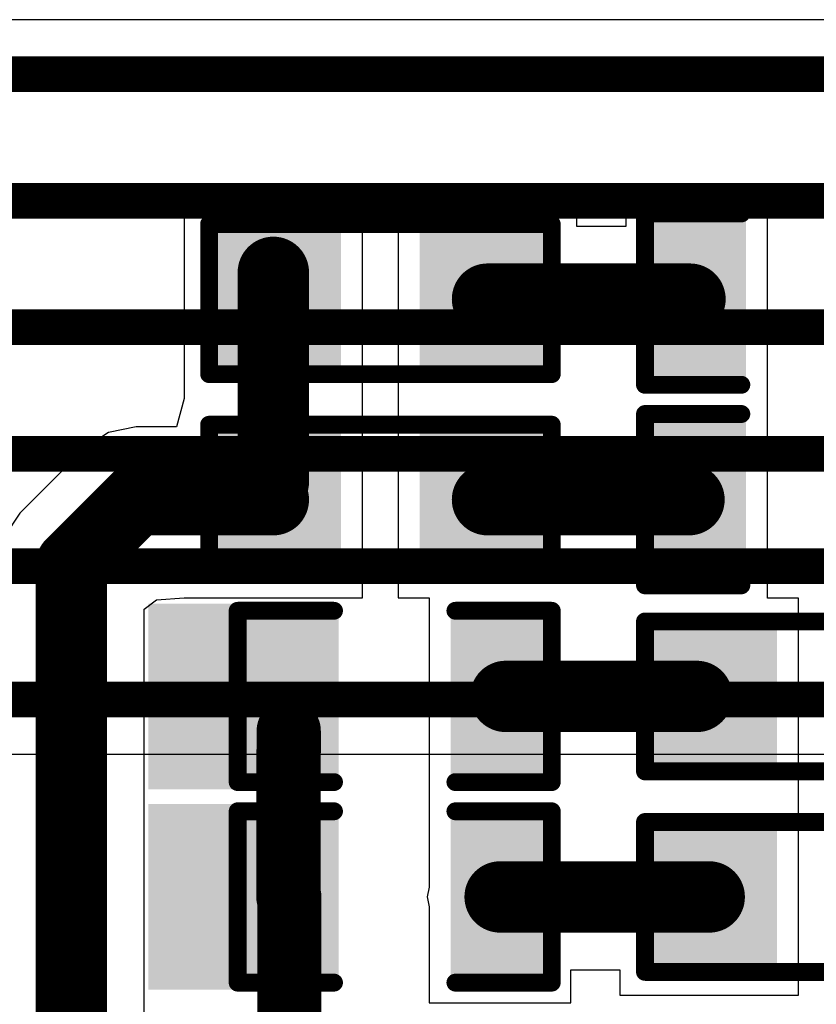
# Model space of a CAD drawing. Header units: inches. Extents: x -0.03 to 9.71, y 0 to 4.44.
# Tile 102 of 118: x 2.79 to 3.02, y 1.85 to 2.13. Entities that reach past the tile are written whole.
import ezdxf

# ---------------------------------------------------------------- set-up
doc = ezdxf.new("R2010")
doc.units = ezdxf.units.IN
doc.header["$MEASUREMENT"] = 0
for name, color, linetype in [('Bottom Layer', 5, 'Continuous'), ('Top Layer', 1, 'Continuous'), ('Top Overlay', 2, 'Continuous'), ('Top Paste', 8, 'Continuous'), ('Top Solder', 216, 'Continuous')]:
    doc.layers.add(name, color=color, linetype=linetype)

# ---------------------------------------------------------------- blocks, each defined once
blk = doc.blocks.new('R___0603_10')
at = {"layer": 'Top Layer'}
for points in [[(-0.015, 0.0175), (-0.015, -0.0175), (-0.045, -0.0175), (-0.045, 0.0175)], [(0.045, 0.0175), (0.045, -0.0175), (0.015, -0.0175), (0.015, 0.0175)]]:
    blk.add_hatch(color=1, dxfattribs=at).paths.add_polyline_path(points)
at = {"layer": 'Top Paste'}
for points in [[(-0.015, 0.0175), (-0.015, -0.0175), (-0.045, -0.0175), (-0.045, 0.0175)], [(0.045, 0.0175), (0.045, -0.0175), (0.015, -0.0175), (0.015, 0.0175)]]:
    blk.add_hatch(color=8, dxfattribs=at).paths.add_polyline_path(points)
at = {"layer": 'Top Solder'}
for points in [[(-0.011, 0.0215), (-0.011, -0.0215), (-0.049, -0.0215), (-0.049, 0.0215)], [(0.049, 0.0215), (0.049, -0.0215), (0.011, -0.0215), (0.011, 0.0215)]]:
    blk.add_hatch(color=216, dxfattribs=at).paths.add_polyline_path(points)
at = {"layer": 'Top Overlay', "const_width": 0.005}
for points in [[(0.048, 0.021), (-0.048, 0.021)], [(-0.048, 0.021), (-0.048, -0.021)], [(0.048, 0.021), (0.048, -0.021)], [(0.048, -0.021), (-0.048, -0.021)]]:
    blk.add_lwpolyline(points, dxfattribs=at)
at = {"layer": 'Top Overlay', "const_width": 0.0025}
for points in [[(-0.04925, 0.021, 1), (-0.04675, 0.021, 1)], [(-0.04925, 0.021, 1), (-0.04675, 0.021, 1)], [(0.04675, 0.021, 1), (0.04925, 0.021, 1)], [(0.04675, 0.021, 1), (0.04925, 0.021, 1)], [(-0.04925, -0.021, 1), (-0.04675, -0.021, 1)], [(-0.04925, -0.021, 1), (-0.04675, -0.021, 1)], [(0.04675, -0.021, 1), (0.04925, -0.021, 1)], [(0.04675, -0.021, 1), (0.04925, -0.021, 1)]]:
    blk.add_lwpolyline(points, format="xyb", close=True, dxfattribs=at)
blk = doc.blocks.new('R___0603_11')
at = {"layer": 'Top Layer'}
for points in [[(-0.015, 0.0175), (-0.015, -0.0175), (-0.045, -0.0175), (-0.045, 0.0175)], [(0.045, 0.0175), (0.045, -0.0175), (0.015, -0.0175), (0.015, 0.0175)]]:
    blk.add_hatch(color=1, dxfattribs=at).paths.add_polyline_path(points)
at = {"layer": 'Top Paste'}
for points in [[(-0.015, 0.0175), (-0.015, -0.0175), (-0.045, -0.0175), (-0.045, 0.0175)], [(0.045, 0.0175), (0.045, -0.0175), (0.015, -0.0175), (0.015, 0.0175)]]:
    blk.add_hatch(color=8, dxfattribs=at).paths.add_polyline_path(points)
at = {"layer": 'Top Solder'}
for points in [[(-0.011, 0.0215), (-0.011, -0.0215), (-0.049, -0.0215), (-0.049, 0.0215)], [(0.049, 0.0215), (0.049, -0.0215), (0.011, -0.0215), (0.011, 0.0215)]]:
    blk.add_hatch(color=216, dxfattribs=at).paths.add_polyline_path(points)
at = {"layer": 'Top Overlay', "const_width": 0.005}
for points in [[(0.048, 0.021), (-0.048, 0.021)], [(-0.048, 0.021), (-0.048, -0.021)], [(0.048, 0.021), (0.048, -0.021)], [(0.048, -0.021), (-0.048, -0.021)]]:
    blk.add_lwpolyline(points, dxfattribs=at)
at = {"layer": 'Top Overlay', "const_width": 0.0025}
for points in [[(-0.04925, 0.021, 1), (-0.04675, 0.021, 1)], [(-0.04925, 0.021, 1), (-0.04675, 0.021, 1)], [(0.04675, 0.021, 1), (0.04925, 0.021, 1)], [(0.04675, 0.021, 1), (0.04925, 0.021, 1)], [(-0.04925, -0.021, 1), (-0.04675, -0.021, 1)], [(-0.04925, -0.021, 1), (-0.04675, -0.021, 1)], [(0.04675, -0.021, 1), (0.04925, -0.021, 1)], [(0.04675, -0.021, 1), (0.04925, -0.021, 1)]]:
    blk.add_lwpolyline(points, format="xyb", close=True, dxfattribs=at)
blk = doc.blocks.new('R___0603_12')
at = {"layer": 'Top Layer'}
for points in [[(-0.015, 0.0175), (-0.015, -0.0175), (-0.045, -0.0175), (-0.045, 0.0175)], [(0.045, 0.0175), (0.045, -0.0175), (0.015, -0.0175), (0.015, 0.0175)]]:
    blk.add_hatch(color=1, dxfattribs=at).paths.add_polyline_path(points)
at = {"layer": 'Top Paste'}
for points in [[(-0.015, 0.0175), (-0.015, -0.0175), (-0.045, -0.0175), (-0.045, 0.0175)], [(0.045, 0.0175), (0.045, -0.0175), (0.015, -0.0175), (0.015, 0.0175)]]:
    blk.add_hatch(color=8, dxfattribs=at).paths.add_polyline_path(points)
at = {"layer": 'Top Solder'}
for points in [[(-0.011, 0.0215), (-0.011, -0.0215), (-0.049, -0.0215), (-0.049, 0.0215)], [(0.049, 0.0215), (0.049, -0.0215), (0.011, -0.0215), (0.011, 0.0215)]]:
    blk.add_hatch(color=216, dxfattribs=at).paths.add_polyline_path(points)
at = {"layer": 'Top Overlay', "const_width": 0.005}
for points in [[(-0.048, 0.021), (0.048, 0.021)], [(-0.048, -0.021), (-0.048, 0.021)], [(0.048, -0.021), (0.048, 0.021)], [(-0.048, -0.021), (0.048, -0.021)]]:
    blk.add_lwpolyline(points, dxfattribs=at)
at = {"layer": 'Top Overlay', "const_width": 0.0025}
for points in [[(-0.04925, 0.021, 1), (-0.04675, 0.021, 1)], [(-0.04925, 0.021, 1), (-0.04675, 0.021, 1)], [(0.04675, 0.021, 1), (0.04925, 0.021, 1)], [(0.04675, 0.021, 1), (0.04925, 0.021, 1)], [(-0.04925, -0.021, 1), (-0.04675, -0.021, 1)], [(-0.04925, -0.021, 1), (-0.04675, -0.021, 1)], [(0.04675, -0.021, 1), (0.04925, -0.021, 1)], [(0.04675, -0.021, 1), (0.04925, -0.021, 1)]]:
    blk.add_lwpolyline(points, format="xyb", close=True, dxfattribs=at)
blk = doc.blocks.new('R___0603_13')
at = {"layer": 'Top Layer'}
for points in [[(-0.015, 0.0175), (-0.015, -0.0175), (-0.045, -0.0175), (-0.045, 0.0175)], [(0.045, 0.0175), (0.045, -0.0175), (0.015, -0.0175), (0.015, 0.0175)]]:
    blk.add_hatch(color=1, dxfattribs=at).paths.add_polyline_path(points)
at = {"layer": 'Top Paste'}
for points in [[(-0.015, 0.0175), (-0.015, -0.0175), (-0.045, -0.0175), (-0.045, 0.0175)], [(0.045, 0.0175), (0.045, -0.0175), (0.015, -0.0175), (0.015, 0.0175)]]:
    blk.add_hatch(color=8, dxfattribs=at).paths.add_polyline_path(points)
at = {"layer": 'Top Solder'}
for points in [[(-0.011, 0.0215), (-0.011, -0.0215), (-0.049, -0.0215), (-0.049, 0.0215)], [(0.049, 0.0215), (0.049, -0.0215), (0.011, -0.0215), (0.011, 0.0215)]]:
    blk.add_hatch(color=216, dxfattribs=at).paths.add_polyline_path(points)
at = {"layer": 'Top Overlay', "const_width": 0.005}
for points in [[(-0.048, 0.021), (0.048, 0.021)], [(-0.048, -0.021), (-0.048, 0.021)], [(0.048, -0.021), (0.048, 0.021)], [(-0.048, -0.021), (0.048, -0.021)]]:
    blk.add_lwpolyline(points, dxfattribs=at)
at = {"layer": 'Top Overlay', "const_width": 0.0025}
for points in [[(-0.04925, 0.021, 1), (-0.04675, 0.021, 1)], [(-0.04925, 0.021, 1), (-0.04675, 0.021, 1)], [(0.04675, 0.021, 1), (0.04925, 0.021, 1)], [(0.04675, 0.021, 1), (0.04925, 0.021, 1)], [(-0.04925, -0.021, 1), (-0.04675, -0.021, 1)], [(-0.04925, -0.021, 1), (-0.04675, -0.021, 1)], [(0.04675, -0.021, 1), (0.04925, -0.021, 1)], [(0.04675, -0.021, 1), (0.04925, -0.021, 1)]]:
    blk.add_lwpolyline(points, format="xyb", close=True, dxfattribs=at)
blk = doc.blocks.new('LED_0603_91')
at = {"layer": 'Top Layer'}
for points in [[(-0.03937, 0.01969), (-0.01969, 0.01969), (-0.01969, -0.01969), (-0.03937, -0.01969)], [(0.01969, 0.01969), (0.03937, 0.01969), (0.03937, -0.01969), (0.01969, -0.01969)]]:
    blk.add_hatch(color=1, dxfattribs=at).paths.add_polyline_path(points)
at = {"layer": 'Top Overlay'}
blk.add_hatch(color=2, dxfattribs=at).paths.add_polyline_path([(0.044, -0.026), (0.069, -0.026), (0.069, 0.026), (0.044, 0.026)])
at = {"layer": 'Top Paste'}
for points in [[(-0.03937, 0.01969), (-0.01969, 0.01969), (-0.01969, -0.01969), (-0.03937, -0.01969)], [(0.01969, 0.01969), (0.03937, 0.01969), (0.03937, -0.01969), (0.01969, -0.01969)]]:
    blk.add_hatch(color=8, dxfattribs=at).paths.add_polyline_path(points)
at = {"layer": 'Top Solder'}
for points in [[(-0.04337, 0.02369), (-0.01569, 0.02369), (-0.01569, -0.02369), (-0.04337, -0.02369)], [(0.01569, 0.02369), (0.04337, 0.02369), (0.04337, -0.02369), (0.01569, -0.02369)]]:
    blk.add_hatch(color=216, dxfattribs=at).paths.add_polyline_path(points)
at = {"layer": 'Top Overlay', "const_width": 0.005}
for points in [[(-0.044, 0.024), (-0.017, 0.024)], [(-0.044, -0.024), (-0.044, 0.024)], [(0.017, 0.024), (0.044, 0.024)], [(0.044, -0.024), (0.044, 0.024)], [(-0.044, -0.024), (-0.017, -0.024)], [(0.017, -0.024), (0.044, -0.024)]]:
    blk.add_lwpolyline(points, dxfattribs=at)
at = {"layer": 'Top Overlay', "const_width": 0.0025}
for points in [[(-0.04525, 0.024, 1), (-0.04275, 0.024, 1)], [(-0.04525, 0.024, 1), (-0.04275, 0.024, 1)], [(-0.01825, 0.024, 1), (-0.01575, 0.024, 1)], [(0.01575, 0.024, 1), (0.01825, 0.024, 1)], [(0.04275, 0.024, 1), (0.04525, 0.024, 1)], [(0.04275, 0.024, 1), (0.04525, 0.024, 1)], [(-0.04525, -0.024, 1), (-0.04275, -0.024, 1)], [(-0.04525, -0.024, 1), (-0.04275, -0.024, 1)], [(-0.01825, -0.024, 1), (-0.01575, -0.024, 1)], [(0.01575, -0.024, 1), (0.01825, -0.024, 1)], [(0.04275, -0.024, 1), (0.04525, -0.024, 1)], [(0.04275, -0.024, 1), (0.04525, -0.024, 1)]]:
    blk.add_lwpolyline(points, format="xyb", close=True, dxfattribs=at)
blk = doc.blocks.new('LED_0603_92')
at = {"layer": 'Top Layer'}
for points in [[(-0.03937, 0.01969), (-0.01969, 0.01969), (-0.01969, -0.01969), (-0.03937, -0.01969)], [(0.01969, 0.01969), (0.03937, 0.01969), (0.03937, -0.01969), (0.01969, -0.01969)]]:
    blk.add_hatch(color=1, dxfattribs=at).paths.add_polyline_path(points)
at = {"layer": 'Top Overlay'}
blk.add_hatch(color=2, dxfattribs=at).paths.add_polyline_path([(0.044, -0.026), (0.069, -0.026), (0.069, 0.026), (0.044, 0.026)])
at = {"layer": 'Top Paste'}
for points in [[(-0.03937, 0.01969), (-0.01969, 0.01969), (-0.01969, -0.01969), (-0.03937, -0.01969)], [(0.01969, 0.01969), (0.03937, 0.01969), (0.03937, -0.01969), (0.01969, -0.01969)]]:
    blk.add_hatch(color=8, dxfattribs=at).paths.add_polyline_path(points)
at = {"layer": 'Top Solder'}
for points in [[(-0.04337, 0.02369), (-0.01569, 0.02369), (-0.01569, -0.02369), (-0.04337, -0.02369)], [(0.01569, 0.02369), (0.04337, 0.02369), (0.04337, -0.02369), (0.01569, -0.02369)]]:
    blk.add_hatch(color=216, dxfattribs=at).paths.add_polyline_path(points)
at = {"layer": 'Top Overlay', "const_width": 0.005}
for points in [[(-0.044, 0.024), (-0.017, 0.024)], [(-0.044, -0.024), (-0.044, 0.024)], [(0.017, 0.024), (0.044, 0.024)], [(0.044, -0.024), (0.044, 0.024)], [(-0.044, -0.024), (-0.017, -0.024)], [(0.017, -0.024), (0.044, -0.024)]]:
    blk.add_lwpolyline(points, dxfattribs=at)
at = {"layer": 'Top Overlay', "const_width": 0.0025}
for points in [[(-0.04525, 0.024, 1), (-0.04275, 0.024, 1)], [(-0.04525, 0.024, 1), (-0.04275, 0.024, 1)], [(-0.01825, 0.024, 1), (-0.01575, 0.024, 1)], [(0.01575, 0.024, 1), (0.01825, 0.024, 1)], [(0.04275, 0.024, 1), (0.04525, 0.024, 1)], [(0.04275, 0.024, 1), (0.04525, 0.024, 1)], [(-0.04525, -0.024, 1), (-0.04275, -0.024, 1)], [(-0.04525, -0.024, 1), (-0.04275, -0.024, 1)], [(-0.01825, -0.024, 1), (-0.01575, -0.024, 1)], [(0.01575, -0.024, 1), (0.01825, -0.024, 1)], [(0.04275, -0.024, 1), (0.04525, -0.024, 1)], [(0.04275, -0.024, 1), (0.04525, -0.024, 1)]]:
    blk.add_lwpolyline(points, format="xyb", close=True, dxfattribs=at)
blk = doc.blocks.new('LED_0603_93')
at = {"layer": 'Top Layer'}
for points in [[(-0.03937, 0.01969), (-0.01969, 0.01969), (-0.01969, -0.01969), (-0.03937, -0.01969)], [(0.01969, 0.01969), (0.03937, 0.01969), (0.03937, -0.01969), (0.01969, -0.01969)]]:
    blk.add_hatch(color=1, dxfattribs=at).paths.add_polyline_path(points)
at = {"layer": 'Top Overlay'}
blk.add_hatch(color=2, dxfattribs=at).paths.add_polyline_path([(0.044, -0.026), (0.069, -0.026), (0.069, 0.026), (0.044, 0.026)])
at = {"layer": 'Top Paste'}
for points in [[(-0.03937, 0.01969), (-0.01969, 0.01969), (-0.01969, -0.01969), (-0.03937, -0.01969)], [(0.01969, 0.01969), (0.03937, 0.01969), (0.03937, -0.01969), (0.01969, -0.01969)]]:
    blk.add_hatch(color=8, dxfattribs=at).paths.add_polyline_path(points)
at = {"layer": 'Top Solder'}
for points in [[(-0.04337, 0.02369), (-0.01569, 0.02369), (-0.01569, -0.02369), (-0.04337, -0.02369)], [(0.01569, 0.02369), (0.04337, 0.02369), (0.04337, -0.02369), (0.01569, -0.02369)]]:
    blk.add_hatch(color=216, dxfattribs=at).paths.add_polyline_path(points)
at = {"layer": 'Top Overlay', "const_width": 0.005}
for points in [[(-0.017, 0.024), (-0.044, 0.024)], [(-0.044, 0.024), (-0.044, -0.024)], [(0.044, 0.024), (0.017, 0.024)], [(0.044, 0.024), (0.044, -0.024)], [(-0.017, -0.024), (-0.044, -0.024)], [(0.044, -0.024), (0.017, -0.024)]]:
    blk.add_lwpolyline(points, dxfattribs=at)
at = {"layer": 'Top Overlay', "const_width": 0.0025}
for points in [[(-0.04525, 0.024, 1), (-0.04275, 0.024, 1)], [(-0.04525, 0.024, 1), (-0.04275, 0.024, 1)], [(-0.01825, 0.024, 1), (-0.01575, 0.024, 1)], [(0.01575, 0.024, 1), (0.01825, 0.024, 1)], [(0.04275, 0.024, 1), (0.04525, 0.024, 1)], [(0.04275, 0.024, 1), (0.04525, 0.024, 1)], [(-0.04525, -0.024, 1), (-0.04275, -0.024, 1)], [(-0.04525, -0.024, 1), (-0.04275, -0.024, 1)], [(-0.01825, -0.024, 1), (-0.01575, -0.024, 1)], [(0.01575, -0.024, 1), (0.01825, -0.024, 1)], [(0.04275, -0.024, 1), (0.04525, -0.024, 1)], [(0.04275, -0.024, 1), (0.04525, -0.024, 1)]]:
    blk.add_lwpolyline(points, format="xyb", close=True, dxfattribs=at)
blk = doc.blocks.new('LED_0603_94')
at = {"layer": 'Top Layer'}
for points in [[(-0.03937, 0.01969), (-0.01969, 0.01969), (-0.01969, -0.01969), (-0.03937, -0.01969)], [(0.01969, 0.01969), (0.03937, 0.01969), (0.03937, -0.01969), (0.01969, -0.01969)]]:
    blk.add_hatch(color=1, dxfattribs=at).paths.add_polyline_path(points)
at = {"layer": 'Top Overlay'}
blk.add_hatch(color=2, dxfattribs=at).paths.add_polyline_path([(0.044, -0.026), (0.069, -0.026), (0.069, 0.026), (0.044, 0.026)])
at = {"layer": 'Top Paste'}
for points in [[(-0.03937, 0.01969), (-0.01969, 0.01969), (-0.01969, -0.01969), (-0.03937, -0.01969)], [(0.01969, 0.01969), (0.03937, 0.01969), (0.03937, -0.01969), (0.01969, -0.01969)]]:
    blk.add_hatch(color=8, dxfattribs=at).paths.add_polyline_path(points)
at = {"layer": 'Top Solder'}
for points in [[(-0.04337, 0.02369), (-0.01569, 0.02369), (-0.01569, -0.02369), (-0.04337, -0.02369)], [(0.01569, 0.02369), (0.04337, 0.02369), (0.04337, -0.02369), (0.01569, -0.02369)]]:
    blk.add_hatch(color=216, dxfattribs=at).paths.add_polyline_path(points)
at = {"layer": 'Top Overlay', "const_width": 0.005}
for points in [[(-0.017, 0.024), (-0.044, 0.024)], [(-0.044, 0.024), (-0.044, -0.024)], [(0.044, 0.024), (0.017, 0.024)], [(0.044, 0.024), (0.044, -0.024)], [(-0.017, -0.024), (-0.044, -0.024)], [(0.044, -0.024), (0.017, -0.024)]]:
    blk.add_lwpolyline(points, dxfattribs=at)
at = {"layer": 'Top Overlay', "const_width": 0.0025}
for points in [[(-0.04525, 0.024, 1), (-0.04275, 0.024, 1)], [(-0.04525, 0.024, 1), (-0.04275, 0.024, 1)], [(-0.01825, 0.024, 1), (-0.01575, 0.024, 1)], [(0.01575, 0.024, 1), (0.01825, 0.024, 1)], [(0.04275, 0.024, 1), (0.04525, 0.024, 1)], [(0.04275, 0.024, 1), (0.04525, 0.024, 1)], [(-0.04525, -0.024, 1), (-0.04275, -0.024, 1)], [(-0.04525, -0.024, 1), (-0.04275, -0.024, 1)], [(-0.01825, -0.024, 1), (-0.01575, -0.024, 1)], [(0.01575, -0.024, 1), (0.01825, -0.024, 1)], [(0.04275, -0.024, 1), (0.04525, -0.024, 1)], [(0.04275, -0.024, 1), (0.04525, -0.024, 1)]]:
    blk.add_lwpolyline(points, format="xyb", close=True, dxfattribs=at)

msp = doc.modelspace()

# ---------------------------------------------------------------- linework, layer by layer
at = {"layer": 'Bottom Layer'}
for p, q in [((3.53405, 2.12947), (2.36516, 2.12947)), ((2.52729, 1.92368), (3.69547, 1.92368))]:
    msp.add_line(p, q, dxfattribs=at)
at = {"layer": 'Bottom Layer', "const_width": 0.01}
for points in [[(2.34961, 2.11417), (3.54961, 2.11417)], [(2.3811, 2.07874), (3.5811, 2.07874)], [(2.4126, 2.04331), (3.6126, 2.04331)], [(2.44409, 2.00787), (3.64409, 2.00787)], [(2.47953, 1.97638), (3.67953, 1.97638)], [(1.5748, 1.93898), (3.71102, 1.93898)]]:
    msp.add_lwpolyline(points, dxfattribs=at)
at = {"layer": 'Top Layer'}
for p, q in [((3.00202, 2.08087), (2.96234, 2.08087)), ((2.96234, 2.08087), (2.96234, 2.07157)), ((3.00202, 2.0215), (3.00202, 2.08087)), ((2.86163, 2.07868), (2.8386, 2.07868)), ((2.8386, 2.07868), (2.8386, 2.02368)), ((2.8636, 2.07907), (2.86163, 2.07868)), ((2.86557, 2.07868), (2.8636, 2.07907)), ((2.8886, 2.07868), (2.86557, 2.07868)), ((2.8886, 2.02368), (2.8886, 2.07868)), ((2.9486, 2.07868), (2.8986, 2.07868)), ((2.8986, 2.07868), (2.8986, 2.02368)), ((2.9486, 2.07157), (2.9486, 2.07868)), ((2.96234, 2.07157), (2.9486, 2.07157)), ((2.8386, 2.02339), (2.83645, 2.01539)), ((2.8386, 2.02368), (2.8386, 2.02368)), ((2.8386, 2.02368), (2.8386, 2.02339)), ((2.8886, 2.0225), (2.8886, 2.02368)), ((2.8886, 2.02368), (2.8886, 2.02368)), ((2.8886, 1.9675), (2.8886, 2.0225)), ((2.8886, 2.0225), (2.8886, 2.0225)), ((2.8986, 2.02368), (2.8986, 2.02368)), ((2.8986, 2.02368), (2.8986, 2.0225)), ((2.8986, 2.0225), (2.8986, 2.0225)), ((2.8986, 2.0225), (2.8986, 1.9675)), ((3.00202, 1.96738), (3.00202, 2.0215)), ((2.81738, 2.01384), (2.81076, 2.00942)), ((2.82518, 2.01539), (2.81738, 2.01384)), ((2.83645, 2.01539), (2.82518, 2.01539)), ((2.81076, 2.00942), (2.79258, 1.99124)), ((2.81076, 2.00942), (2.81076, 2.00942)), ((2.79258, 1.99124), (2.78816, 1.98463)), ((2.82739, 1.96434), (2.83084, 1.96691)), ((2.83084, 1.96691), (2.8386, 1.9675)), ((2.8386, 1.9675), (2.8386, 1.9675)), ((2.8386, 1.9675), (2.8886, 1.9675)), ((2.8986, 1.9675), (2.90728, 1.9675)), ((2.90728, 1.9675), (2.90728, 1.9102)), ((3.01071, 1.96738), (3.00202, 1.96738)), ((3.01071, 1.91238), (3.01071, 1.96738)), ((2.82739, 1.72035), (2.82739, 1.96434)), ((3.01071, 1.9112), (3.01071, 1.91238)), ((3.01071, 1.91238), (3.01071, 1.91238)), ((2.90728, 1.9102), (2.90728, 1.88646)), ((3.01071, 1.8562), (3.01071, 1.9112)), ((3.01071, 1.9112), (3.01071, 1.9112)), ((2.90728, 1.88646), (2.90673, 1.8837)), ((2.90673, 1.8837), (2.90728, 1.88094)), ((2.90728, 1.88094), (2.90728, 1.85402)), ((2.94697, 1.85402), (2.94697, 1.86331)), ((2.94697, 1.86331), (2.96071, 1.86331)), ((2.96071, 1.86331), (2.96071, 1.8562)), ((2.90728, 1.85402), (2.94697, 1.85402)), ((2.96071, 1.8562), (3.01071, 1.8562))]:
    msp.add_line(p, q, dxfattribs=at)
for points, const_width in [([(2.8636, 2.05118), (2.8636, 2.05868)], 0.02), ([(2.8636, 2), (2.8636, 2.05118)], 0.02), ([(2.9236, 2.05118), (2.98032, 2.05118)], 0.02), ([(2.807, 1.97682), (2.82518, 1.995)], 0.02), ([(2.82518, 1.995), (2.8636, 1.995)], 0.02), ([(2.9236, 1.995), (2.98004, 1.995)], 0.02), ([(2.807, 1.7119), (2.807, 1.97682)], 0.02), ([(2.92872, 1.93988), (2.98224, 1.93988)], 0.02), ([(2.86791, 1.92412), (2.86791, 1.9302)], 0.018), ([(2.86782, 1.92403), (2.86791, 1.92412)], 0.018), ([(2.86782, 1.8837), (2.86782, 1.92403)], 0.018), ([(2.86807, 1.8367), (2.86807, 1.8837)], 0.018), ([(2.92713, 1.8837), (2.98571, 1.8837)], 0.02)]:
    msp.add_lwpolyline(points, dxfattribs=dict(at, const_width=const_width))
for points, const_width in [([(2.8586, 2.05868, 1), (2.8686, 2.05868, 1)], 0.01), ([(2.8586, 2.05118, 1), (2.8686, 2.05118, 1)], 0.01), ([(2.8586, 2.05118, 1), (2.8686, 2.05118, 1)], 0.01), ([(2.9186, 2.05118, 1), (2.9286, 2.05118, 1)], 0.01), ([(2.97532, 2.05118, 1), (2.98532, 2.05118, 1)], 0.01), ([(2.8586, 2, 1), (2.8686, 2, 1)], 0.01), ([(2.82018, 1.995, 1), (2.83018, 1.995, 1)], 0.01), ([(2.82018, 1.995, 1), (2.83018, 1.995, 1)], 0.01), ([(2.8586, 1.995, 1), (2.8686, 1.995, 1)], 0.01), ([(2.9186, 1.995, 1), (2.9286, 1.995, 1)], 0.01), ([(2.97504, 1.995, 1), (2.98504, 1.995, 1)], 0.01), ([(2.802, 1.97682, 1), (2.812, 1.97682, 1)], 0.01), ([(2.802, 1.97682, 1), (2.812, 1.97682, 1)], 0.01), ([(2.92372, 1.93988, 1), (2.93372, 1.93988, 1)], 0.01), ([(2.97724, 1.93988, 1), (2.98724, 1.93988, 1)], 0.01), ([(2.86341, 1.9302, 1), (2.87241, 1.9302, 1)], 0.009), ([(2.86332, 1.92403, 1), (2.87232, 1.92403, 1)], 0.009), ([(2.86332, 1.92403, 1), (2.87232, 1.92403, 1)], 0.009), ([(2.86341, 1.92412, 1), (2.87241, 1.92412, 1)], 0.009), ([(2.86341, 1.92412, 1), (2.87241, 1.92412, 1)], 0.009), ([(2.86332, 1.8837, 1), (2.87232, 1.8837, 1)], 0.009), ([(2.86357, 1.8837, 1), (2.87257, 1.8837, 1)], 0.009), ([(2.92213, 1.8837, 1), (2.93213, 1.8837, 1)], 0.01), ([(2.98071, 1.8837, 1), (2.99071, 1.8837, 1)], 0.01)]:
    msp.add_lwpolyline(points, format="xyb", close=True, dxfattribs=dict(at, const_width=const_width))

# ---------------------------------------------------------------- block references
for name, p in [('LED_0603_92', (3.01171, 2.05118)), ('LED_0603_91', (3.01171, 1.995)), ('R___0603_13', (3.01571, 1.93988)), ('R___0603_12', (3.01571, 1.8837))]:
    msp.add_blockref(name, p)
at = {"rotation": 180}
for name, p in [('R___0603_11', (2.8936, 2.05118)), ('R___0603_10', (2.8936, 1.995)), ('LED_0603_94', (2.8976, 1.93988)), ('LED_0603_93', (2.8976, 1.8837))]:
    msp.add_blockref(name, p, dxfattribs=at)

doc.saveas('drawing.dxf')
